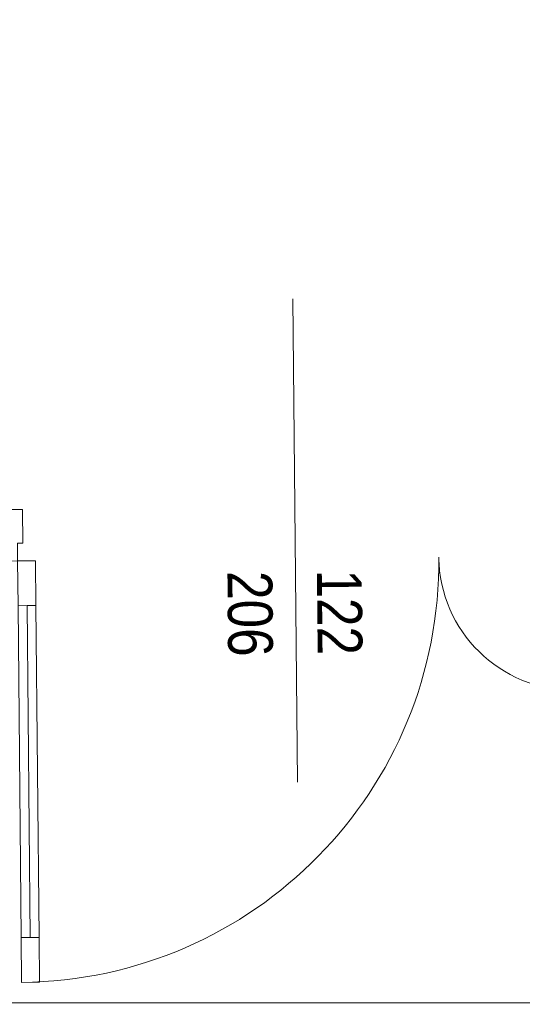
# Model space of a CAD drawing. Header units: millimetres. Extents: x -21056 to 421, y 9759 to 15589.
# Tile 78 of 120: x -2184 to -2072, y 9885 to 10105. Entities that reach past the tile are written whole.
import ezdxf
from ezdxf.enums import TextEntityAlignment as Align

# ---------------------------------------------------------------- set-up
doc = ezdxf.new("R2010")
doc.units = ezdxf.units.MM
doc.header["$LTSCALE"] = 25
doc.header["$MEASUREMENT"] = 0
doc.linetypes.add('Krawędzie ukryte', pattern=[225, 175, -50])
doc.linetypes.add('Kropki i Kreski', pattern=[670.277762, 352.777767, -176.388884, 0, -141.111112])
for name, color, linetype in [('Drzwi ArchiCAD', 7, 'Continuous'), ('Konstrukcja - Siatki mod', 7, 'Continuous'), ('KR_INW', 7, 'Continuous'), ('NAPIS_SODON', 7, 'Continuous'), ('Znaczniki drzwi ArchiCADa', 7, 'Continuous')]:
    doc.layers.add(name, color=color, linetype=linetype)
for name, color, linetype, lineweight in [('Drzwi ArchiCAD_Nr_pióra__1', 7, 'Continuous', 13), ('Drzwi ArchiCAD_Nr_pióra__27', 7, 'Continuous', 25), ('Konstrukcja - Siatki mod_Nr_pióra__48', 1, 'Continuous', 15), ('NAPIS_SODON_Nr_pióra__1', 7, 'Continuous', 13), ('Znaczniki drzwi ArchiCADa_Nr_pióra__20', 1, 'Continuous', 13), ('Znaczniki drzwi ArchiCADa_Nr_pióra__7', 7, 'Continuous', 13)]:
    doc.layers.add(name, color=color, linetype=linetype, lineweight=lineweight)
doc.styles.add('GENERATED_STYLE_1', font='ARIALN.TTF')

# ---------------------------------------------------------------- blocks, each defined once
blk = doc.blocks.new('Strop_1', base_point=(179225, 121523.3))
at = {"layer": 'NAPIS_SODON_Nr_pióra__1', "linetype": 'Continuous', "flags": 128}
blk.add_lwpolyline([(179225, 121523.3), (179225.9, 107003.8), (250898.3, 107008.3), (250897.4, 121527.8)], close=True, dxfattribs=at)
blk = doc.blocks.new('Drzwi podwójne_ asymetryczne 19_2')
at = {"layer": 'Drzwi ArchiCAD_Nr_pióra__1', "linetype": 'Continuous'}
for p, q in [((-620.7, 941.5), (-620.7, 841.5)), ((-580.7, 941.5), (-620.7, 941.5)), ((-580.7, 841.5), (-580.7, 941.5)), ((-620.7, 841.5), (-620.7, 100)), ((-600.7, 841.5), (-620.7, 841.5)), ((-620.7, 841.5), (-580.7, 841.5)), ((-600.7, 100), (-600.7, 841.5)), ((-600.7, 841.5), (-600.7, 100)), ((-580.7, 841.5), (-600.7, 841.5)), ((-600.7, 841.5), (-600.7, 100)), ((-580.7, 100), (-580.7, 841.5)), ((580.7, 200), (580.7, 300)), ((580.7, 300), (620.7, 300)), ((620.7, 300), (620.7, 200)), ((580.7, 200), (600.7, 200)), ((580.7, 100), (580.7, 200)), ((620.7, 200), (580.7, 200)), ((600.7, 200), (620.7, 200)), ((600.7, 100), (600.7, 200)), ((600.7, 200), (600.7, 100)), ((600.7, 200), (600.7, 100)), ((620.7, 200), (620.7, 100)), ((-620.7, 100), (-600.7, 100)), ((-580.7, 100), (-620.7, 100)), ((-620.7, 100), (-620.7, 0)), ((-600.7, 100), (-580.7, 100)), ((-580.7, 0), (-580.7, 100)), ((600.7, 100), (580.7, 100)), ((580.7, 0), (580.7, 100)), ((580.7, 100), (620.7, 100)), ((620.7, 100), (600.7, 100)), ((620.7, 100), (620.7, 0)), ((-620.7, 0), (-648.7, 0)), ((-648.7, 0), (-648.7, -115)), ((-620.7, -40), (-620.7, 0)), ((-620.7, 0), (-580.7, 0)), ((620.7, 0), (580.7, 0)), ((648.7, 0), (620.7, 0)), ((620.7, 0), (620.7, -40)), ((648.7, -115), (648.7, 0)), ((-608.7, -40), (-620.7, -40)), ((-608.7, -115), (-608.7, -40)), ((620.7, -40), (608.7, -40)), ((608.7, -40), (608.7, -115)), ((-648.7, -115), (-608.7, -115)), ((608.7, -115), (648.7, -115))]:
    blk.add_line(p, q, dxfattribs=at)
at = {"layer": 'Drzwi ArchiCAD_Nr_pióra__1', "linetype": 'Krawędzie ukryte'}
for centre, radius, start, end in [((-620.7, 0), 941.5, 0, 90), ((620.7, 0), 300, 90, 180)]:
    blk.add_arc(centre, radius, start, end, dxfattribs=at)
at = {"layer": 'Drzwi ArchiCAD_Nr_pióra__27', "linetype": 'Continuous'}
for p, q in [((-648.7, 0), (-648.7, -115)), ((648.7, 0), (648.7, -115))]:
    blk.add_line(p, q, dxfattribs=at)
blk = doc.blocks.new('Znacznik Wym 19_37')
at = {"layer": 'Znaczniki drzwi ArchiCADa_Nr_pióra__20', "linetype": 'Continuous'}
blk.add_line((0, -780), (0, 300), dxfattribs=at)
at = {"layer": 'Znaczniki drzwi ArchiCADa_Nr_pióra__7', "style": 'GENERATED_STYLE_1'}
for tag, p in [('AC_MarkerText_3', (-182.4, -307.3)), ('AC_MarkerText_2', (17.6, -305.6))]:
    blk.add_attdef(tag, text='', height=100, rotation=270, dxfattribs=at).set_placement(p, align=Align.BOTTOM_LEFT)
blk = doc.blocks.new('Ściana_59', base_point=(224469.3, 107731.5))
at = {"layer": 'Drzwi ArchiCAD', "linetype": 'Continuous', "xscale": -1, "zscale": 1000, "rotation": 180.5318583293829}
blk.add_blockref('Drzwi podwójne_ asymetryczne 19_2', (226462.7, 108000), dxfattribs=at)
at = {"layer": 'Znaczniki drzwi ArchiCADa', "color": 14, "lineweight": 13, "true_color": 0xb00000}
ref = blk.add_blockref('Znacznik Wym 19_37', (226460.1, 108280), dxfattribs=dict(at, rotation=0.5318583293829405))
ref.add_attrib('AC_MarkerText_2', '122', dxfattribs={"layer": 'Znaczniki drzwi ArchiCADa_Nr_pióra__7', "color": 7, "height": 100, "rotation": 270.5319, "style": 'GENERATED_STYLE_1'}).set_placement((226480.9, 107974.5), align=Align.BOTTOM_LEFT)
ref.add_attrib('AC_MarkerText_3', '206', dxfattribs={"layer": 'Znaczniki drzwi ArchiCADa_Nr_pióra__7', "color": 7, "height": 100, "rotation": 270.5319, "style": 'GENERATED_STYLE_1'}).set_placement((226280.9, 107971), align=Align.BOTTOM_LEFT)
blk = doc.blocks.new('Standardowy znacznik siatki_8')
at = {"layer": 'Konstrukcja - Siatki mod_Nr_pióra__48', "linetype": 'Kropki i Kreski'}
blk.add_line((1000, 0), (72912, 0), dxfattribs=at)

msp = doc.modelspace()

# ---------------------------------------------------------------- block references
at = {"layer": 'Konstrukcja - Siatki mod', "color": 8, "linetype": 'Continuous', "lineweight": 13, "xscale": 0.1, "yscale": 0.1, "zscale": 100}
msp.add_blockref('Standardowy znacznik siatki_8', (-6969.92, 9904.44), dxfattribs=at)
at = {"layer": 'KR_INW', "xscale": 0.1, "yscale": 0.1, "zscale": 0.1}
msp.add_blockref('Ściana_59', (-2321.92, 9958.08), dxfattribs=at)
at = {"layer": 'NAPIS_SODON', "linetype": 'Continuous', "xscale": 0.1, "yscale": 0.1, "zscale": 0.1}
msp.add_blockref('Strop_1', (-6846.35, 11337.26), dxfattribs=at)

doc.saveas('drawing.dxf')
